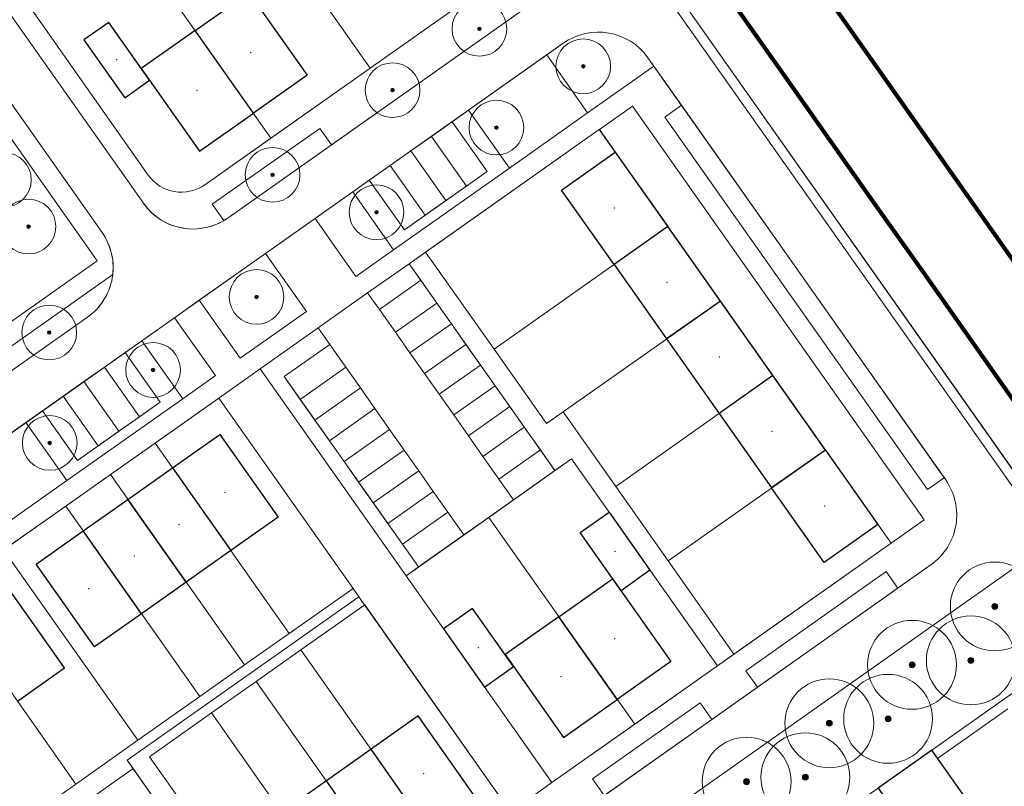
# Model space of a CAD drawing. Extents: x 168554 to 174410, y 515675 to 521218.
# Tile 94 of 110: x 172448 to 172546, y 518853 to 518929. Entities that reach past the tile are written whole.
import ezdxf

# ---------------------------------------------------------------- set-up
doc = ezdxf.new("R2010")
doc.units = 0
doc.header["$MEASUREMENT"] = 0
doc.linetypes.add('VW-1-1_STREEP', pattern=[2, 1, -1])
for name, color, linetype, lineweight in [('Algemeen - 1411 Basislijnen deelgebieden', 5, 'Continuous', 90), ('Deelgebied 3.2 - 1070 Ondergrond ontwerp', 7, 'Continuous', 9), ('Deelgebied 3.2 - 1070 Ondergrond ontwerp bomen', 7, 'Continuous', 9), ('Deelgebied 3.2 - 1071 Ondergrond bijgebouwen', 7, 'Continuous', 30), ('Deelgebied 3.2 - 1071 Ondergrond panden', 7, 'Continuous', 30), ('Deelgebied 3.2 - bijgebouwen', 253, 'Continuous', 9), ('Deelgebied 3.2 - grondgebonden woningen', 253, 'Continuous', 9)]:
    doc.layers.add(name, color=color, linetype=linetype, lineweight=lineweight)

msp = doc.modelspace()

# ---------------------------------------------------------------- hatches: boundary and pattern name
at = {"layer": 'Deelgebied 3.2 - 1070 Ondergrond ontwerp bomen', "ltscale": 0.1}
h = msp.add_hatch(color=256, dxfattribs=at)
edge = h.paths.add_edge_path()
edge.add_arc((172493.89, 518928.266), 0.18, 0, 360)
h = msp.add_hatch(color=256, dxfattribs=at)
edge = h.paths.add_edge_path()
edge.add_arc((172504.15, 518924.566), 0.18, 0, 360)
h = msp.add_hatch(color=256, dxfattribs=at)
edge = h.paths.add_edge_path()
edge.add_arc((172485.311, 518922.213), 0.18, 0, 360)
h = msp.add_hatch(color=256, dxfattribs=at)
edge = h.paths.add_edge_path()
edge.add_arc((172495.57, 518918.513), 0.18, 0, 360)
h = msp.add_hatch(color=256, dxfattribs=at)
edge = h.paths.add_edge_path()
edge.add_arc((172473.463, 518913.853), 0.18, 0, 360)
h = msp.add_hatch(color=256, dxfattribs=at)
edge = h.paths.add_edge_path()
edge.add_arc((172483.723, 518910.153), 0.18, 0, 360)
h = msp.add_hatch(color=256, dxfattribs=at)
edge = h.paths.add_edge_path()
edge.add_arc((172449.357, 518908.745), 0.18, 0, 360)
h = msp.add_hatch(color=256, dxfattribs=at)
edge = h.paths.add_edge_path()
edge.add_arc((172471.875, 518901.794), 0.18, 0, 360)
h = msp.add_hatch(color=256, dxfattribs=at)
edge = h.paths.add_edge_path()
edge.add_arc((172451.402, 518898.287), 0.18, 0, 360)
h = msp.add_hatch(color=256, dxfattribs=at)
edge = h.paths.add_edge_path()
edge.add_arc((172461.661, 518894.587), 0.18, 0, 360)
h = msp.add_hatch(color=256, dxfattribs=at)
edge = h.paths.add_edge_path()
edge.add_arc((172451.448, 518887.381), 0.18, 0, 360)
h = msp.add_hatch(color=256, dxfattribs=at)
edge = h.paths.add_edge_path()
edge.add_arc((172544.789, 518871.243), 0.292, 0, 360)
h = msp.add_hatch(color=256, dxfattribs=at)
edge = h.paths.add_edge_path()
edge.add_arc((172536.618, 518865.478), 0.292, 0, 360)
h = msp.add_hatch(color=256, dxfattribs=at)
edge = h.paths.add_edge_path()
edge.add_arc((172542.423, 518865.913), 0.292, 0, 360)
h = msp.add_hatch(color=256, dxfattribs=at)
edge = h.paths.add_edge_path()
edge.add_arc((172528.447, 518859.713), 0.292, 0, 360)
h = msp.add_hatch(color=256, dxfattribs=at)
edge = h.paths.add_edge_path()
edge.add_arc((172534.252, 518860.148), 0.292, 0, 360)
h = msp.add_hatch(color=256, dxfattribs=at)
edge = h.paths.add_edge_path()
edge.add_arc((172520.275, 518853.949), 0.292, 0, 360)
h = msp.add_hatch(color=256, dxfattribs=at)
edge = h.paths.add_edge_path()
edge.add_arc((172526.081, 518854.383), 0.292, 0, 360)

# ---------------------------------------------------------------- linework, layer by layer
at = {"layer": 'Algemeen - 1411 Basislijnen deelgebieden'}
for points in [[(172636.494, 518777.992), (172632.574, 518783.549), (172624.504, 518794.989), (172620.584, 518800.546), (172619.165, 518802.557), (172479.888, 519000), (172309.11, 519242.1), (172302.572, 519237.489)], [(172519.284, 518930.349), (172523.896, 518923.812), (172526.16, 518920.603), (172527.49, 518918.719), (172528.508, 518917.276), (172533.12, 518910.739), (172537.732, 518904.202), (172542.344, 518897.666), (172546.957, 518891.129), (172551.569, 518884.592), (172554.451, 518880.507), (172605.762, 518807.786), (172608.067, 518804.518), (172614.047, 518795.934), (172497.716, 518713.867), (172488.727, 518707.526)]]:
    msp.add_lwpolyline(points, dxfattribs=at)
at = {"layer": 'Deelgebied 3.2 - 1070 Ondergrond ontwerp'}
for p, q in [((172551.183, 518878.201), (172310.775, 519218.925)), ((172342.484, 519173.985), (172551.183, 518878.201)), ((172460.701, 518911.044), (172435.046, 518947.404)), ((172435.046, 518947.404), (172460.701, 518911.044)), ((172456.135, 518905.374), (172427.309, 518946.228)), ((172427.309, 518946.228), (172456.135, 518905.374)), ((172430.961, 518944.522), (172456.616, 518908.161)), ((172456.616, 518908.161), (172430.961, 518944.522)), ((172483.099, 518924.399), (172468.686, 518944.826)), ((172468.686, 518944.826), (172483.099, 518924.399)), ((172483.099, 518924.399), (172468.686, 518944.826)), ((172468.686, 518944.826), (172483.099, 518924.399)), ((172551.183, 518878.201), (172506.791, 518941.116)), ((172483.099, 518924.399), (172505.974, 518940.54)), ((172473.294, 518917.481), (172458.881, 518937.908)), ((172458.881, 518937.908), (172473.294, 518917.481)), ((172508.28, 518937.271), (172469.063, 518909.601)), ((172479.277, 518916.807), (172508.28, 518937.271)), ((172550.366, 518877.624), (172508.28, 518937.271)), ((172508.28, 518937.271), (172550.366, 518877.624)), ((172495.352, 518933.045), (172483.099, 518924.399)), ((172483.099, 518924.399), (172495.352, 518933.045)), ((172449.076, 518930.99), (172461.183, 518913.831)), ((172461.183, 518913.831), (172449.076, 518930.99)), ((172449.076, 518930.99), (172461.183, 518913.831)), ((172523.896, 518923.812), (172519.284, 518930.349)), ((172519.284, 518930.349), (172523.896, 518923.812)), ((172523.896, 518923.812), (172519.284, 518930.349)), ((172523.896, 518923.812), (172519.284, 518930.349)), ((172502.175, 518926.844), (172400.039, 518854.779)), ((172502.175, 518926.844), (172500.541, 518925.691)), ((172500.541, 518925.691), (172492.82, 518920.243)), ((172504.576, 518919.972), (172500.541, 518925.691)), ((172500.541, 518925.691), (172504.576, 518919.972)), ((172511.113, 518924.584), (172510.536, 518925.401)), ((172539.939, 518883.729), (172510.536, 518925.401)), ((172466.757, 518912.869), (172483.099, 518924.399)), ((172483.099, 518924.399), (172473.294, 518917.481)), ((172473.294, 518917.481), (172483.099, 518924.399)), ((172511.113, 518924.584), (172504.576, 518919.972)), ((172504.576, 518919.972), (172511.113, 518924.584)), ((172513.843, 518920.715), (172511.113, 518924.584)), ((172526.16, 518920.603), (172523.896, 518923.812)), ((172523.896, 518923.812), (172526.16, 518920.603)), ((172528.508, 518917.276), (172523.896, 518923.812)), ((172528.508, 518917.276), (172523.896, 518923.812)), ((172492.82, 518920.243), (172491.185, 518919.09)), ((172492.82, 518920.243), (172496.855, 518914.524)), ((172496.855, 518914.524), (172492.82, 518920.243)), ((172505.747, 518918.313), (172509.015, 518920.619)), ((172509.015, 518920.619), (172537.823, 518879.789)), ((172512.209, 518919.562), (172513.843, 518920.715)), ((172513.843, 518920.715), (172512.209, 518919.562)), ((172539.786, 518883.946), (172513.843, 518920.715)), ((172527.49, 518918.719), (172526.16, 518920.603)), ((172526.16, 518920.603), (172527.49, 518918.719)), ((172504.576, 518919.972), (172496.855, 518914.524)), ((172496.855, 518914.524), (172504.576, 518919.972)), ((172538.152, 518882.793), (172512.209, 518919.562)), ((172512.209, 518919.562), (172538.152, 518882.793)), ((172467.501, 518910.947), (172478.124, 518918.441)), ((172478.124, 518918.441), (172467.501, 518910.947)), ((172478.124, 518918.441), (172479.277, 518916.807)), ((172479.277, 518916.807), (172478.124, 518918.441)), ((172505.729, 518918.337), (172486.936, 518905.077)), ((172488.57, 518906.231), (172505.729, 518918.337)), ((172505.729, 518918.337), (172488.57, 518906.231)), ((172491.185, 518919.09), (172489.143, 518917.649)), ((172491.185, 518919.09), (172494.644, 518914.188)), ((172494.644, 518914.188), (172491.185, 518919.09)), ((172505.729, 518918.337), (172512.495, 518908.749)), ((172534.555, 518877.483), (172505.729, 518918.337)), ((172512.495, 518908.749), (172505.729, 518918.337)), ((172534.555, 518877.483), (172505.747, 518918.313)), ((172528.508, 518917.276), (172527.49, 518918.719)), ((172527.49, 518918.719), (172528.508, 518917.276)), ((172473.294, 518917.481), (172466.757, 518912.869)), ((172466.757, 518912.869), (172473.294, 518917.481)), ((172489.143, 518917.649), (172487.1, 518916.208)), ((172489.143, 518917.649), (172492.602, 518912.747)), ((172492.602, 518912.747), (172489.143, 518917.649)), ((172533.12, 518910.739), (172528.508, 518917.276)), ((172528.508, 518917.276), (172533.12, 518910.739)), ((172533.12, 518910.739), (172528.508, 518917.276)), ((172533.12, 518910.739), (172528.508, 518917.276)), ((172469.063, 518909.601), (172479.277, 518916.807)), ((172487.1, 518916.208), (172485.057, 518914.766)), ((172487.1, 518916.208), (172490.559, 518911.305)), ((172490.559, 518911.305), (172487.1, 518916.208)), ((172485.057, 518914.766), (172483.015, 518913.325)), ((172485.057, 518914.766), (172488.516, 518909.864)), ((172488.516, 518909.864), (172485.057, 518914.766)), ((172496.855, 518914.524), (172485.416, 518906.453)), ((172485.416, 518906.453), (172496.855, 518914.524)), ((172483.015, 518913.325), (172481.38, 518912.172)), ((172486.474, 518908.423), (172483.015, 518913.325)), ((172483.015, 518913.325), (172486.474, 518908.423)), ((172494.644, 518914.188), (172486.474, 518908.423)), ((172492.602, 518912.747), (172494.644, 518914.188)), ((172490.559, 518911.305), (172492.602, 518912.747)), ((172481.38, 518912.172), (172477.662, 518909.549)), ((172485.416, 518906.453), (172481.38, 518912.172)), ((172481.38, 518912.172), (172485.416, 518906.453)), ((172468.642, 518909.329), (172467.501, 518910.947)), ((172467.501, 518910.947), (172468.642, 518909.329)), ((172488.516, 518909.864), (172490.559, 518911.305)), ((172537.732, 518904.202), (172533.12, 518910.739)), ((172533.12, 518910.739), (172537.732, 518904.202)), ((172537.732, 518904.202), (172533.12, 518910.739)), ((172537.732, 518904.202), (172533.12, 518910.739)), ((172477.662, 518909.549), (172472.76, 518906.09)), ((172481.698, 518903.829), (172477.662, 518909.549)), ((172477.662, 518909.549), (172481.698, 518903.829)), ((172486.474, 518908.423), (172488.516, 518909.864)), ((172512.495, 518908.749), (172495.336, 518896.642)), ((172495.336, 518896.642), (172512.495, 518908.749)), ((172512.495, 518908.749), (172517.683, 518901.395)), ((172517.683, 518901.395), (172512.495, 518908.749)), ((172472.76, 518906.09), (172466.223, 518901.477)), ((172472.76, 518906.09), (172476.795, 518900.37)), ((172476.795, 518900.37), (172472.76, 518906.09)), ((172485.416, 518906.453), (172481.698, 518903.829)), ((172481.698, 518903.829), (172485.416, 518906.453)), ((172486.936, 518905.077), (172488.57, 518906.231)), ((172488.57, 518906.231), (172486.936, 518905.077)), ((172495.336, 518896.642), (172488.57, 518906.231)), ((172488.57, 518906.231), (172495.336, 518896.642)), ((172456.135, 518905.374), (172435.923, 518891.113)), ((172436.74, 518891.69), (172456.135, 518905.374)), ((172482.851, 518902.195), (172486.936, 518905.077)), ((172486.936, 518905.077), (172482.851, 518902.195)), ((172486.936, 518905.077), (172488.089, 518903.443)), ((172486.936, 518905.077), (172501.349, 518884.65)), ((172488.089, 518903.443), (172486.936, 518905.077)), ((172430.131, 518884.578), (172457.674, 518904.012)), ((172457.674, 518904.012), (172430.131, 518884.578)), ((172542.344, 518897.666), (172537.732, 518904.202)), ((172537.732, 518904.202), (172542.344, 518897.666)), ((172542.344, 518897.666), (172537.732, 518904.202)), ((172542.344, 518897.666), (172537.732, 518904.202)), ((172484.004, 518900.561), (172488.089, 518903.443)), ((172488.089, 518903.443), (172484.004, 518900.561)), ((172488.089, 518903.443), (172489.675, 518901.196)), ((172489.675, 518901.196), (172488.089, 518903.443)), ((172477.948, 518898.736), (172482.851, 518902.195)), ((172482.851, 518902.195), (172477.948, 518898.736)), ((172484.004, 518900.561), (172482.851, 518902.195)), ((172482.851, 518902.195), (172484.004, 518900.561)), ((172466.223, 518901.477), (172463.772, 518899.748)), ((172470.259, 518895.758), (172466.223, 518901.477)), ((172466.223, 518901.477), (172470.259, 518895.758)), ((172489.675, 518901.196), (172485.589, 518898.314)), ((172485.589, 518898.314), (172489.675, 518901.196)), ((172489.675, 518901.196), (172491.116, 518899.154)), ((172491.116, 518899.154), (172489.675, 518901.196)), ((172500.525, 518889.288), (172517.683, 518901.395)), ((172517.683, 518901.395), (172502.159, 518890.441)), ((172517.683, 518901.395), (172522.872, 518894.041)), ((172522.872, 518894.041), (172517.683, 518901.395)), ((172455.173, 518899.8), (172389.803, 518853.676)), ((172431.284, 518882.944), (172455.173, 518899.8)), ((172463.772, 518899.748), (172460.545, 518897.471)), ((172463.772, 518899.748), (172467.807, 518894.028)), ((172467.807, 518894.028), (172463.772, 518899.748)), ((172476.795, 518900.37), (172470.259, 518895.758)), ((172470.259, 518895.758), (172476.795, 518900.37)), ((172485.589, 518898.314), (172484.004, 518900.561)), ((172484.004, 518900.561), (172485.589, 518898.314)), ((172491.116, 518899.154), (172487.031, 518896.271)), ((172487.031, 518896.271), (172491.116, 518899.154)), ((172491.116, 518899.154), (172492.557, 518897.111)), ((172492.557, 518897.111), (172491.116, 518899.154)), ((172472.229, 518894.7), (172477.948, 518898.736)), ((172477.948, 518898.736), (172472.229, 518894.7)), ((172477.948, 518898.736), (172479.101, 518897.102)), ((172479.101, 518897.102), (172477.948, 518898.736)), ((172487.031, 518896.271), (172485.589, 518898.314)), ((172485.589, 518898.314), (172487.031, 518896.271)), ((172460.545, 518897.471), (172458.911, 518896.318)), ((172460.545, 518897.471), (172464.58, 518891.751)), ((172464.58, 518891.751), (172460.545, 518897.471)), ((172474.607, 518893.931), (172479.101, 518897.102)), ((172479.101, 518897.102), (172474.607, 518893.931)), ((172479.101, 518897.102), (172480.687, 518894.855)), ((172480.687, 518894.855), (172479.101, 518897.102)), ((172492.557, 518897.111), (172488.472, 518894.228)), ((172488.472, 518894.228), (172492.557, 518897.111)), ((172492.557, 518897.111), (172493.999, 518895.068)), ((172493.999, 518895.068), (172492.557, 518897.111)), ((172546.957, 518891.129), (172542.344, 518897.666)), ((172542.344, 518897.666), (172546.957, 518891.129)), ((172546.957, 518891.129), (172542.344, 518897.666)), ((172546.957, 518891.129), (172542.344, 518897.666)), ((172458.911, 518896.318), (172456.868, 518894.877)), ((172458.911, 518896.318), (172462.37, 518891.415)), ((172462.37, 518891.415), (172458.911, 518896.318)), ((172488.472, 518894.228), (172487.031, 518896.271)), ((172487.031, 518896.271), (172488.472, 518894.228)), ((172500.525, 518889.288), (172495.336, 518896.642)), ((172495.336, 518896.642), (172500.525, 518889.288)), ((172456.868, 518894.877), (172454.825, 518893.435)), ((172460.327, 518889.974), (172456.868, 518894.877)), ((172456.868, 518894.877), (172460.327, 518889.974)), ((172476.193, 518891.684), (172480.687, 518894.855)), ((172480.687, 518894.855), (172476.193, 518891.684)), ((172480.687, 518894.855), (172482.128, 518892.812)), ((172482.128, 518892.812), (172480.687, 518894.855)), ((172493.999, 518895.068), (172489.913, 518892.186)), ((172489.913, 518892.186), (172493.999, 518895.068)), ((172493.999, 518895.068), (172495.44, 518893.025)), ((172495.44, 518893.025), (172493.999, 518895.068)), ((172467.807, 518894.028), (172464.58, 518891.751)), ((172464.58, 518891.751), (172467.807, 518894.028)), ((172468.143, 518891.818), (172472.229, 518894.7)), ((172472.229, 518894.7), (172468.143, 518891.818)), ((172486.642, 518874.273), (172472.229, 518894.7)), ((172472.229, 518894.7), (172486.642, 518874.273)), ((172487.867, 518875.138), (172474.607, 518893.931)), ((172474.607, 518893.931), (172476.193, 518891.684)), ((172489.913, 518892.186), (172488.472, 518894.228)), ((172488.472, 518894.228), (172489.913, 518892.186)), ((172522.872, 518894.041), (172507.347, 518883.087)), ((172507.347, 518883.087), (172522.872, 518894.041)), ((172522.872, 518894.041), (172528.061, 518886.687)), ((172528.061, 518886.687), (172522.872, 518894.041)), ((172454.825, 518893.435), (172452.782, 518891.994)), ((172458.284, 518888.533), (172454.825, 518893.435)), ((172454.825, 518893.435), (172458.284, 518888.533)), ((172495.44, 518893.025), (172491.354, 518890.143)), ((172491.354, 518890.143), (172495.44, 518893.025)), ((172495.44, 518893.025), (172496.881, 518890.983)), ((172496.881, 518890.983), (172495.44, 518893.025)), ((172452.782, 518891.994), (172450.74, 518890.553)), ((172456.242, 518887.092), (172452.782, 518891.994)), ((172452.782, 518891.994), (172456.242, 518887.092)), ((172477.634, 518889.641), (172482.128, 518892.812)), ((172482.128, 518892.812), (172477.634, 518889.641)), ((172482.128, 518892.812), (172483.569, 518890.769)), ((172483.569, 518890.769), (172482.128, 518892.812)), ((172491.354, 518890.143), (172489.913, 518892.186)), ((172489.913, 518892.186), (172491.354, 518890.143)), ((172425.655, 518861.839), (172468.143, 518891.818)), ((172464.58, 518891.751), (172453.141, 518883.68)), ((172453.141, 518883.68), (172464.58, 518891.751)), ((172462.37, 518891.415), (172454.199, 518885.65)), ((172460.327, 518889.974), (172462.37, 518891.415)), ((172461.852, 518887.378), (172468.143, 518891.818)), ((172468.143, 518891.818), (172461.852, 518887.378)), ((172468.143, 518891.818), (172481.403, 518873.025)), ((172468.143, 518891.818), (172481.403, 518873.025)), ((172481.403, 518873.025), (172468.143, 518891.818)), ((172476.193, 518891.684), (172477.634, 518889.641)), ((172496.881, 518890.983), (172492.796, 518888.1)), ((172492.796, 518888.1), (172496.881, 518890.983)), ((172496.881, 518890.983), (172498.322, 518888.94)), ((172498.322, 518888.94), (172496.881, 518890.983)), ((172450.74, 518890.553), (172449.106, 518889.4)), ((172454.199, 518885.65), (172450.74, 518890.553)), ((172450.74, 518890.553), (172454.199, 518885.65)), ((172479.075, 518887.598), (172483.569, 518890.769)), ((172483.569, 518890.769), (172479.075, 518887.598)), ((172483.569, 518890.769), (172485.011, 518888.727)), ((172485.011, 518888.727), (172483.569, 518890.769)), ((172492.796, 518888.1), (172491.354, 518890.143)), ((172491.354, 518890.143), (172492.796, 518888.1)), ((172502.159, 518890.441), (172500.525, 518889.288)), ((172507.347, 518883.087), (172502.159, 518890.441)), ((172502.159, 518890.441), (172507.347, 518883.087)), ((172449.106, 518889.4), (172440.118, 518883.058)), ((172453.141, 518883.68), (172449.106, 518889.4)), ((172449.106, 518889.4), (172453.141, 518883.68)), ((172458.284, 518888.533), (172460.327, 518889.974)), ((172477.634, 518889.641), (172479.075, 518887.598)), ((172456.242, 518887.092), (172458.284, 518888.533)), ((172468.239, 518888.213), (172463.581, 518884.927)), ((172474.004, 518880.042), (172468.239, 518888.213)), ((172480.517, 518885.556), (172485.011, 518888.727)), ((172485.011, 518888.727), (172480.517, 518885.556)), ((172485.011, 518888.727), (172486.452, 518886.684)), ((172486.452, 518886.684), (172485.011, 518888.727)), ((172494.237, 518886.057), (172492.796, 518888.1)), ((172492.796, 518888.1), (172494.237, 518886.057)), ((172498.322, 518888.94), (172494.237, 518886.057)), ((172494.237, 518886.057), (172498.322, 518888.94)), ((172498.322, 518888.94), (172499.908, 518886.693)), ((172499.908, 518886.693), (172498.322, 518888.94)), ((172454.199, 518885.65), (172456.242, 518887.092)), ((172457.44, 518884.265), (172461.852, 518887.378)), ((172461.852, 518887.378), (172457.44, 518884.265)), ((172475.112, 518868.585), (172461.852, 518887.378)), ((172461.852, 518887.378), (172475.112, 518868.585)), ((172479.075, 518887.598), (172480.517, 518885.556)), ((172481.958, 518883.513), (172486.452, 518886.684)), ((172486.452, 518886.684), (172481.958, 518883.513)), ((172486.452, 518886.684), (172487.893, 518884.641)), ((172487.893, 518884.641), (172486.452, 518886.684)), ((172499.908, 518886.693), (172495.822, 518883.81)), ((172495.822, 518883.81), (172499.908, 518886.693)), ((172499.908, 518886.693), (172501.349, 518884.65)), ((172501.349, 518884.65), (172499.908, 518886.693)), ((172528.061, 518886.687), (172512.536, 518875.734)), ((172512.536, 518875.734), (172528.061, 518886.687)), ((172528.061, 518886.687), (172534.555, 518877.483)), ((172534.555, 518877.483), (172528.061, 518886.687)), ((172480.517, 518885.556), (172481.958, 518883.513)), ((172502.983, 518885.803), (172486.642, 518874.273)), ((172495.822, 518883.81), (172494.237, 518886.057)), ((172494.237, 518886.057), (172495.822, 518883.81)), ((172502.983, 518885.803), (172494.813, 518880.038)), ((172501.349, 518884.65), (172502.983, 518885.803)), ((172501.349, 518884.65), (172502.983, 518885.803)), ((172502.983, 518885.803), (172517.396, 518865.376)), ((172502.983, 518885.803), (172517.396, 518865.376)), ((172517.396, 518865.376), (172502.983, 518885.803)), ((172517.396, 518865.376), (172502.983, 518885.803)), ((172453.027, 518881.152), (172457.44, 518884.265)), ((172457.44, 518884.265), (172453.027, 518881.152)), ((172470.699, 518865.472), (172457.44, 518884.265)), ((172457.44, 518884.265), (172470.699, 518865.472)), ((172463.581, 518884.927), (172459.169, 518881.814)), ((172469.347, 518876.756), (172463.581, 518884.927)), ((172463.581, 518884.927), (172469.347, 518876.756)), ((172483.399, 518881.47), (172487.893, 518884.641)), ((172487.893, 518884.641), (172483.399, 518881.47)), ((172487.893, 518884.641), (172489.335, 518882.598)), ((172489.335, 518882.598), (172487.893, 518884.641)), ((172497.264, 518881.768), (172501.349, 518884.65)), ((172453.141, 518883.68), (172444.153, 518877.338)), ((172444.153, 518877.338), (172453.141, 518883.68)), ((172481.958, 518883.513), (172483.399, 518881.47)), ((172497.264, 518881.768), (172495.822, 518883.81)), ((172495.822, 518883.81), (172497.264, 518881.768)), ((172539.786, 518883.946), (172538.152, 518882.793)), ((172538.152, 518882.793), (172539.786, 518883.946)), ((172539.939, 518883.729), (172539.786, 518883.946)), ((172484.841, 518879.428), (172489.335, 518882.598)), ((172489.335, 518882.598), (172484.841, 518879.428)), ((172489.335, 518882.598), (172490.776, 518880.556)), ((172490.776, 518880.556), (172489.335, 518882.598)), ((172512.536, 518875.734), (172507.347, 518883.087)), ((172507.347, 518883.087), (172512.536, 518875.734)), ((172459.169, 518881.814), (172454.757, 518878.701)), ((172464.934, 518873.643), (172459.169, 518881.814)), ((172459.169, 518881.814), (172464.934, 518873.643)), ((172483.399, 518881.47), (172484.841, 518879.428)), ((172494.813, 518880.038), (172497.264, 518881.768)), ((172431.883, 518794.037), (172554.451, 518880.507)), ((172554.451, 518880.507), (172431.883, 518794.037)), ((172446.899, 518876.828), (172453.027, 518881.152)), ((172453.027, 518881.152), (172446.899, 518876.828)), ((172466.287, 518862.359), (172453.027, 518881.152)), ((172453.027, 518881.152), (172466.287, 518862.359)), ((172486.282, 518877.385), (172490.776, 518880.556)), ((172490.776, 518880.556), (172486.282, 518877.385)), ((172490.776, 518880.556), (172492.361, 518878.309)), ((172492.361, 518878.309), (172490.776, 518880.556)), ((172554.457, 518880.51), (172505.424, 518845.919)), ((172469.347, 518876.756), (172474.004, 518880.042)), ((172484.841, 518879.428), (172486.282, 518877.385)), ((172494.813, 518880.038), (172486.642, 518874.273)), ((172492.361, 518878.309), (172494.813, 518880.038)), ((172494.813, 518880.038), (172509.225, 518859.611)), ((172509.225, 518859.611), (172494.813, 518880.038)), ((172537.823, 518879.789), (172534.555, 518877.483)), ((172454.757, 518878.701), (172450.099, 518875.415)), ((172460.522, 518870.53), (172454.757, 518878.701)), ((172454.757, 518878.701), (172460.522, 518870.53)), ((172431.883, 518794.037), (172550.366, 518877.624)), ((172486.282, 518877.385), (172487.867, 518875.138)), ((172487.867, 518875.138), (172492.361, 518878.309)), ((172517.396, 518865.376), (172534.555, 518877.483)), ((172534.555, 518877.483), (172519.03, 518866.529)), ((172519.03, 518866.529), (172534.555, 518877.483)), ((172460.159, 518858.035), (172446.899, 518876.828)), ((172446.899, 518876.828), (172460.159, 518858.035)), ((172464.934, 518873.643), (172469.347, 518876.756)), ((172450.099, 518875.415), (172455.865, 518867.244)), ((172519.03, 518866.529), (172512.536, 518875.734)), ((172512.536, 518875.734), (172519.03, 518866.529)), ((172437.994, 518804.456), (172538.495, 518875.368)), ((172486.642, 518874.273), (172487.867, 518875.138)), ((172520.184, 518864.895), (172534.074, 518874.696)), ((172534.074, 518874.696), (172520.184, 518864.895)), ((172534.074, 518874.696), (172535.227, 518873.062)), ((172535.227, 518873.062), (172534.074, 518874.696)), ((172535.227, 518873.062), (172538.495, 518875.368)), ((172460.522, 518870.53), (172464.934, 518873.643)), ((172501.055, 518853.846), (172486.642, 518874.273)), ((172486.642, 518874.273), (172501.055, 518853.846)), ((172486.642, 518874.273), (172501.055, 518853.846)), ((172454.031, 518853.711), (172440.771, 518872.504)), ((172440.771, 518872.504), (172454.031, 518853.711)), ((172452.923, 518865.168), (172447.158, 518873.339)), ((172481.403, 518873.025), (172475.112, 518868.585)), ((172475.112, 518868.585), (172481.403, 518873.025)), ((172481.403, 518873.025), (172481.98, 518872.208)), ((172521.337, 518863.261), (172535.227, 518873.062)), ((172481.98, 518872.208), (172459.101, 518856.065)), ((172481.98, 518872.208), (172459.101, 518856.065)), ((172496.969, 518850.963), (172481.98, 518872.208)), ((172476.265, 518866.951), (172482.556, 518871.39)), ((172482.556, 518871.39), (172476.265, 518866.951)), ((172482.556, 518871.39), (172496.969, 518850.963)), ((172496.969, 518850.963), (172482.556, 518871.39)), ((172455.865, 518867.244), (172460.522, 518870.53)), ((172475.112, 518868.585), (172470.699, 518865.472)), ((172470.699, 518865.472), (172475.112, 518868.585)), ((172471.852, 518863.838), (172476.265, 518866.951)), ((172476.265, 518866.951), (172471.852, 518863.838)), ((172490.678, 518846.524), (172476.265, 518866.951)), ((172476.265, 518866.951), (172490.678, 518846.524)), ((172519.03, 518866.529), (172517.396, 518865.376)), ((172517.396, 518865.376), (172519.03, 518866.529)), ((172448.266, 518861.882), (172452.923, 518865.168)), ((172470.699, 518865.472), (172466.287, 518862.359)), ((172466.287, 518862.359), (172470.699, 518865.472)), ((172501.055, 518853.846), (172517.396, 518865.376)), ((172517.396, 518865.376), (172509.225, 518859.611)), ((172509.225, 518859.611), (172517.396, 518865.376)), ((172512.823, 518838.901), (172549.594, 518864.842)), ((172512.823, 518838.901), (172549.594, 518864.842)), ((172521.337, 518863.261), (172520.184, 518864.895)), ((172520.184, 518864.895), (172521.337, 518863.261)), ((172529.576, 518850.717), (172549.594, 518864.842)), ((172549.594, 518864.842), (172545.508, 518861.96)), ((172467.44, 518860.725), (172471.852, 518863.838)), ((172471.852, 518863.838), (172467.44, 518860.725)), ((172486.265, 518843.411), (172471.852, 518863.838)), ((172471.852, 518863.838), (172486.265, 518843.411)), ((172516.843, 518860.09), (172521.337, 518863.261)), ((172466.287, 518862.359), (172460.159, 518858.035)), ((172460.159, 518858.035), (172466.287, 518862.359)), ((172545.508, 518861.96), (172538.563, 518857.06)), ((172505.067, 518854.23), (172515.69, 518861.724)), ((172515.69, 518861.724), (172505.067, 518854.23)), ((172515.69, 518861.724), (172516.843, 518860.09)), ((172516.843, 518860.09), (172515.69, 518861.724)), ((172539.14, 518856.243), (172546.085, 518861.142)), ((172461.312, 518856.401), (172467.44, 518860.725)), ((172467.44, 518860.725), (172461.312, 518856.401)), ((172481.853, 518840.298), (172467.44, 518860.725)), ((172467.44, 518860.725), (172481.853, 518840.298)), ((172506.22, 518852.595), (172516.843, 518860.09)), ((172509.225, 518859.611), (172501.055, 518853.846)), ((172501.055, 518853.846), (172509.225, 518859.611)), ((172460.159, 518858.035), (172454.031, 518853.711)), ((172454.031, 518853.711), (172460.159, 518858.035)), ((172538.563, 518857.06), (172539.14, 518856.243)), ((172459.101, 518856.065), (172474.091, 518834.821)), ((172459.101, 518856.065), (172459.678, 518855.248)), ((172475.725, 518835.974), (172461.312, 518856.401)), ((172461.312, 518856.401), (172475.725, 518835.974)), ((172459.678, 518855.248), (172440.068, 518841.412)), ((172459.678, 518855.248), (172440.068, 518841.412)), ((172449.873, 518848.33), (172459.678, 518855.248)), ((172459.678, 518855.248), (172449.873, 518848.33)), ((172459.678, 518855.248), (172474.091, 518834.821)), ((172474.091, 518834.821), (172459.678, 518855.248)), ((172506.22, 518852.595), (172505.067, 518854.23)), ((172505.067, 518854.23), (172506.22, 518852.595)), ((172454.031, 518853.711), (172449.619, 518850.598)), ((172449.619, 518850.598), (172454.031, 518853.711)), ((172501.055, 518853.846), (172496.969, 518850.963)), ((172496.969, 518850.963), (172501.055, 518853.846))]:
    msp.add_line(p, q, dxfattribs=at)
at = {"layer": 'Deelgebied 3.2 - 1070 Ondergrond ontwerp', "linetype": 'VW-1-1_STREEP'}
msp.add_line((172554.451, 518880.507), (172510.059, 518943.422), dxfattribs=at)
at = {"layer": 'Deelgebied 3.2 - 1070 Ondergrond ontwerp'}
for centre, radius, start, end in [((172505.634, 518921.942), 6, 35.20599, 125.20599), ((172505.634, 518921.942), 6, 35.20599, 125.20599), ((172464.451, 518916.137), 4, 215.20599, 305.20599), ((172464.451, 518916.137), 4, 215.20599, 305.20599), ((172464.451, 518916.137), 4, 215.20599, 305.20599), ((172465.604, 518914.503), 6, 215.20599, 305.20599), ((172465.604, 518914.503), 6, 215.20599, 300.4258), ((172465.604, 518914.503), 6, 300.4258, 305.20599), ((172451.714, 518904.702), 6, 305.20599, 35.20599), ((172451.714, 518904.702), 6, 353.39568, 35.20599), ((172451.714, 518904.702), 6, 305.20599, 353.39568), ((172535.036, 518880.27), 6, 305.20599, 35.20599), ((172535.036, 518880.27), 6, 305.20599, 35.20599)]:
    msp.add_arc(centre, radius, start, end, dxfattribs=at)
at = {"layer": 'Deelgebied 3.2 - 1070 Ondergrond ontwerp bomen'}
for centre, radius in [((172493.89, 518928.266), 2.7), ((172493.89, 518928.266), 0.054), ((172504.15, 518924.566), 2.7), ((172485.311, 518922.213), 2.7), ((172504.15, 518924.566), 0.054), ((172485.311, 518922.213), 0.054), ((172495.57, 518918.513), 2.7), ((172495.57, 518918.513), 0.054), ((172473.463, 518913.853), 2.7), ((172446.926, 518913.36), 2.7), ((172473.463, 518913.853), 0.054), ((172483.723, 518910.153), 2.7), ((172449.357, 518908.745), 2.7), ((172483.723, 518910.153), 0.054), ((172449.357, 518908.745), 0.054), ((172471.875, 518901.794), 2.7), ((172471.875, 518901.794), 0.054), ((172451.402, 518898.287), 2.7), ((172451.402, 518898.287), 0.054), ((172461.661, 518894.587), 2.7), ((172461.661, 518894.587), 0.054), ((172451.448, 518887.381), 2.7), ((172451.448, 518887.381), 0.054), ((172544.789, 518871.243), 4.387), ((172544.789, 518871.243), 0.0877), ((172536.618, 518865.478), 4.387), ((172542.423, 518865.913), 4.387), ((172542.423, 518865.913), 0.0877), ((172536.618, 518865.478), 0.0877), ((172528.447, 518859.713), 4.387), ((172534.252, 518860.148), 4.387), ((172534.252, 518860.148), 0.0877), ((172528.447, 518859.713), 0.0877), ((172520.275, 518853.949), 4.387), ((172526.081, 518854.383), 4.387), ((172520.275, 518853.949), 0.0877), ((172526.081, 518854.383), 0.0877)]:
    msp.add_circle(centre, radius, dxfattribs=at)
at = {"layer": 'Deelgebied 3.2 - 1070 Ondergrond ontwerp bomen', "ltscale": 0.1}
for centre, radius in [((172493.89, 518928.266), 0.18), ((172504.15, 518924.566), 0.18), ((172485.311, 518922.213), 0.18), ((172495.57, 518918.513), 0.18), ((172473.463, 518913.853), 0.18), ((172483.723, 518910.153), 0.18), ((172449.357, 518908.745), 0.18), ((172471.875, 518901.794), 0.18), ((172451.402, 518898.287), 0.18), ((172461.661, 518894.587), 0.18), ((172451.448, 518887.381), 0.18), ((172544.789, 518871.243), 0.292), ((172536.618, 518865.478), 0.292), ((172542.423, 518865.913), 0.292), ((172528.447, 518859.713), 0.292), ((172534.252, 518860.148), 0.292), ((172520.275, 518853.949), 0.292), ((172526.081, 518854.383), 0.292)]:
    msp.add_circle(centre, radius, dxfattribs=at)
at = {"layer": 'Deelgebied 3.2 - 1071 Ondergrond bijgebouwen', "linetype": 'Continuous'}
for points in [[(172457.276, 518928.908), (172454.825, 518927.179), (172458.86, 518921.459), (172461.312, 518923.189)], [(172506.69, 518880.551), (172510.725, 518874.831), (172507.883, 518872.789), (172503.83, 518878.533)], [(172493.208, 518871.038), (172490.348, 518869.02), (172494.401, 518863.276), (172497.243, 518865.318)]]:
    msp.add_lwpolyline(points, close=True, dxfattribs=at)
at = {"layer": 'Deelgebied 3.2 - 1071 Ondergrond panden', "linetype": 'Continuous'}
for p, q in [((172471.564, 518919.932), (172465.799, 518928.103)), ((172512.495, 518908.749), (172507.184, 518905.001)), ((172517.683, 518901.395), (172512.495, 518908.749)), ((172507.184, 518905.001), (172512.372, 518897.648)), ((172517.683, 518901.395), (172512.372, 518897.648)), ((172522.872, 518894.041), (172517.683, 518901.395)), ((172512.372, 518897.648), (172517.561, 518890.294)), ((172522.872, 518894.041), (172517.561, 518890.294)), ((172528.061, 518886.687), (172522.872, 518894.041)), ((172517.561, 518890.294), (172522.75, 518882.94)), ((172528.061, 518886.687), (172522.75, 518882.94)), ((172507.496, 518862.062), (172501.731, 518870.233))]:
    msp.add_line(p, q, dxfattribs=at)
at = {"layer": 'Deelgebied 3.2 - 1071 Ondergrond panden'}
for p, q in [((172459.169, 518881.814), (172463.581, 518884.927)), ((172463.581, 518884.927), (172469.347, 518876.756)), ((172454.757, 518878.701), (172459.169, 518881.814)), ((172464.934, 518873.643), (172459.169, 518881.814)), ((172460.522, 518870.53), (172454.757, 518878.701)), ((172469.347, 518876.756), (172464.934, 518873.643)), ((172464.934, 518873.643), (172460.522, 518870.53)), ((172483.183, 518857.146), (172478.771, 518854.033)), ((172488.948, 518848.975), (172483.183, 518857.146)), ((172478.771, 518854.033), (172474.358, 518850.92)), ((172484.536, 518845.862), (172478.771, 518854.033))]:
    msp.add_line(p, q, dxfattribs=at)
at = {"layer": 'Deelgebied 3.2 - 1071 Ondergrond panden', "linetype": 'Continuous'}
for points in [[(172465.799, 518928.103), (172471.11, 518931.851), (172476.875, 518923.68), (172471.564, 518919.932)], [(172465.799, 518928.103), (172460.488, 518924.356), (172466.253, 518916.185), (172471.564, 518919.932)], [(172507.184, 518905.001), (172501.995, 518912.355), (172507.306, 518916.102), (172512.495, 518908.749)], [(172528.061, 518886.687), (172533.249, 518879.334), (172527.938, 518875.586), (172522.75, 518882.94)], [(172501.731, 518870.233), (172507.042, 518873.981), (172512.807, 518865.81), (172507.496, 518862.062)], [(172501.731, 518870.233), (172496.42, 518866.486), (172502.185, 518858.315), (172507.496, 518862.062)]]:
    msp.add_lwpolyline(points, dxfattribs=at)
at = {"layer": 'Deelgebied 3.2 - 1071 Ondergrond panden'}
for points in [[(172463.581, 518884.927), (172468.239, 518888.213), (172474.004, 518880.042), (172469.347, 518876.756)], [(172460.522, 518870.53), (172455.865, 518867.244), (172450.099, 518875.415), (172454.757, 518878.701)], [(172448.266, 518861.882), (172452.923, 518865.168), (172447.158, 518873.339), (172442.501, 518870.053)], [(172488.948, 518848.975), (172493.605, 518852.262), (172487.84, 518860.432), (172483.183, 518857.146)]]:
    msp.add_lwpolyline(points, dxfattribs=at)
at = {"layer": 'Deelgebied 3.2 - 1071 Ondergrond panden', "linetype": 'Continuous'}
msp.add_lwpolyline([(172538.567, 518857.054), (172533.256, 518853.307), (172539.021, 518845.136), (172544.332, 518848.884)], close=True, dxfattribs=at)
at = {"layer": 'Deelgebied 3.2 - bijgebouwen'}
for p in [(172458.052, 518925.207), (172507.269, 518876.694), (172493.787, 518867.182)]:
    msp.add_point(p, dxfattribs=at)
at = {"layer": 'Deelgebied 3.2 - grondgebonden woningen'}
for p in [(172471.311, 518925.929), (172466, 518922.182), (172507.22, 518910.587), (172512.409, 518903.233), (172517.598, 518895.879), (172522.786, 518888.526), (172468.767, 518882.521), (172527.975, 518881.172), (172464.233, 518879.321), (172459.821, 518876.207), (172455.285, 518873.008), (172507.242, 518868.059), (172501.931, 518864.312), (172488.369, 518854.74)]:
    msp.add_point(p, dxfattribs=at)

doc.saveas('drawing.dxf')
